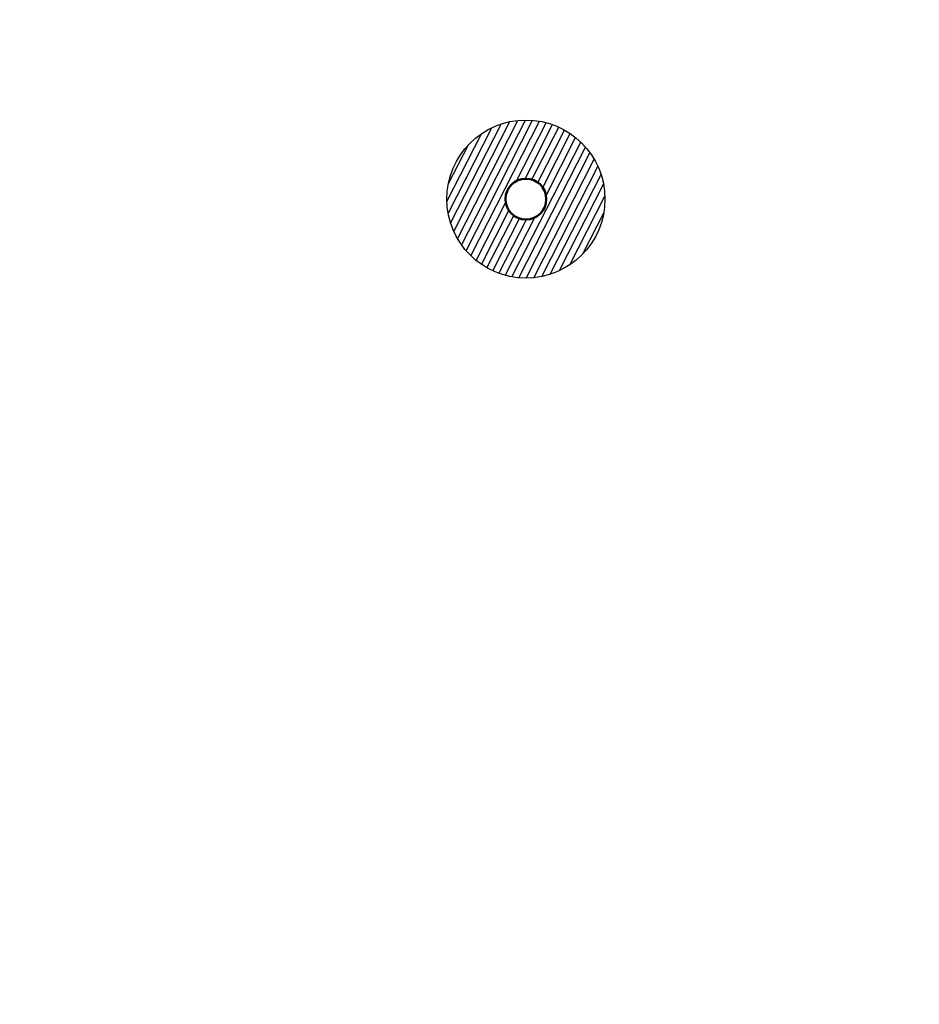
# Model space of a CAD drawing. Header units: millimetres. Extents: x -662 to 662, y -662 to 662.
# Tile 18 of 23: x 337 to 473, y 12 to 162. Entities that reach past the tile are written whole.
import ezdxf

# ---------------------------------------------------------------- set-up
doc = ezdxf.new("R2010")
doc.units = ezdxf.units.MM
for name, color, linetype, true_color in [('SkLO BORDER OF DRILLING AREA', 7, 'Continuous', 0x007f00), ('SkLO CANOPY OUTLINE', 7, 'Continuous', 0x7d26cd), ('SkLO MOUNTING HOLES', 7, 'Continuous', 0x7d26cd), ('SkLO NO DRILLING AREA', 7, 'Continuous', 0xc80000)]:
    doc.layers.add(name, color=color, linetype=linetype, true_color=true_color)

msp = doc.modelspace()

# ---------------------------------------------------------------- hatches: boundary and pattern name
at = {"layer": 'SkLO NO DRILLING AREA', "extrusion": (1.66533e-16, 0, -1)}
h = msp.add_hatch(dxfattribs=at)
h.set_pattern_fill('Hatch1', color=256, scale=8, angle=297, style=0, pattern_type=2)
h.set_pattern_definition([(297, (-638.6061, -8901.2168), (0.89100652, 0.4539905), [])])
h.paths.add_polyline_path([(-421.74, 143.34), (-421.84, 143.25), (-421.94, 143.16), (-422.03, 143.07), (-422.13, 142.97), (-422.22, 142.88), (-422.32, 142.78), (-422.41, 142.68), (-422.51, 142.58), (-422.6, 142.48), (-422.69, 142.38), (-422.78, 142.27), (-422.87, 142.17), (-422.96, 142.06), (-423.05, 141.95), (-423.14, 141.84), (-423.23, 141.73), (-423.31, 141.62), (-423.4, 141.5), (-423.48, 141.39), (-423.56, 141.27), (-423.65, 141.15), (-423.73, 141.03), (-423.81, 140.91), (-423.88, 140.79), (-423.96, 140.66), (-424.03, 140.54), (-424.11, 140.41), (-424.18, 140.28), (-424.25, 140.15), (-424.32, 140.02), (-424.39, 139.89), (-424.46, 139.76), (-424.52, 139.62), (-424.59, 139.49), (-424.65, 139.35), (-424.71, 139.22), (-424.77, 139.08), (-424.83, 138.94), (-424.88, 138.8), (-424.94, 138.66), (-424.99, 138.51), (-425.04, 138.37), (-425.09, 138.23), (-425.14, 138.08), (-425.18, 137.94), (-425.23, 137.79), (-425.27, 137.64), (-425.31, 137.49), (-425.35, 137.34), (-425.39, 137.19), (-425.42, 137.04), (-425.45, 136.89), (-425.48, 136.74), (-425.51, 136.59), (-425.54, 136.44), (-425.56, 136.28), (-425.59, 136.13), (-425.61, 135.98), (-425.63, 135.82), (-425.64, 135.67), (-425.66, 135.52), (-425.67, 135.36), (-425.68, 135.21), (-425.69, 135.05), (-425.7, 134.9), (-425.71, 134.74), (-425.71, 134.58), (-425.71, 134.43), (-425.71, 134.27), (-425.71, 134.12), (-425.7, 133.96), (-425.69, 133.81), (-425.69, 133.65), (-425.67, 133.5), (-425.66, 133.35), (-425.65, 133.19), (-425.63, 133.04), (-425.61, 132.89), (-425.59, 132.73), (-425.57, 132.58), (-425.54, 132.43), (-425.52, 132.28), (-425.49, 132.13), (-425.46, 131.98), (-425.43, 131.83), (-425.39, 131.68), (-425.36, 131.53), (-425.32, 131.39), (-425.28, 131.24), (-425.24, 131.09), (-425.2, 130.95), (-425.15, 130.81), (-425.11, 130.66), (-425.06, 130.52), (-425.01, 130.38), (-424.96, 130.24), (-424.9, 130.1), (-424.85, 129.96), (-424.79, 129.83), (-424.74, 129.69), (-424.68, 129.55), (-424.62, 129.42), (-424.56, 129.29), (-424.49, 129.16), (-424.43, 129.03), (-424.36, 128.9), (-424.29, 128.77), (-424.23, 128.64), (-424.16, 128.52), (-424.09, 128.39), (-424.01, 128.27), (-423.94, 128.15), (-423.86, 128.03), (-423.79, 127.91), (-423.71, 127.79), (-423.63, 127.68), (-423.56, 127.56), (-423.48, 127.45), (-423.39, 127.34), (-423.31, 127.23), (-423.23, 127.12), (-423.15, 127.01), (-423.06, 126.9), (-422.98, 126.8), (-422.89, 126.69), (-422.8, 126.59), (-422.72, 126.49), (-422.63, 126.39), (-422.54, 126.29), (-422.45, 126.2), (-422.35, 126.1), (-422.26, 126), (-422.17, 125.91), (-422.07, 125.81), (-421.97, 125.72), (-421.87, 125.62), (-421.77, 125.53), (-421.67, 125.44), (-421.56, 125.35), (-421.46, 125.26), (-421.35, 125.17), (-421.24, 125.08), (-421.13, 124.99), (-421.02, 124.9), (-420.9, 124.82), (-420.79, 124.73), (-420.67, 124.65), (-420.56, 124.57), (-420.44, 124.49), (-420.32, 124.41), (-420.2, 124.33), (-420.07, 124.25), (-419.95, 124.17), (-419.82, 124.1), (-419.7, 124.02), (-419.57, 123.95), (-419.44, 123.88), (-419.31, 123.81), (-419.18, 123.74), (-419.05, 123.67), (-418.91, 123.61), (-418.78, 123.54), (-418.64, 123.48), (-418.5, 123.42), (-418.36, 123.36), (-418.23, 123.3), (-418.08, 123.25), (-417.94, 123.19), (-417.8, 123.14), (-417.66, 123.09), (-417.51, 123.04), (-417.37, 122.99), (-417.22, 122.95), (-417.08, 122.9), (-416.93, 122.86), (-416.78, 122.82), (-416.63, 122.78), (-416.48, 122.75), (-416.33, 122.71), (-416.18, 122.68), (-416.03, 122.65), (-415.88, 122.62), (-415.72, 122.59), (-415.57, 122.57), (-415.42, 122.54), (-415.27, 122.52), (-415.11, 122.5), (-414.96, 122.49), (-414.8, 122.47), (-414.65, 122.46), (-414.49, 122.45), (-414.34, 122.44), (-414.18, 122.43), (-414.03, 122.43), (-413.87, 122.42), (-413.72, 122.42), (-413.56, 122.42), (-413.41, 122.43), (-413.25, 122.43), (-413.1, 122.44), (-412.94, 122.45), (-412.79, 122.46), (-412.63, 122.47), (-412.48, 122.49), (-412.33, 122.5), (-412.17, 122.52), (-412.02, 122.54), (-411.87, 122.56), (-411.72, 122.59), (-411.57, 122.62), (-411.42, 122.64), (-411.27, 122.67), (-411.12, 122.71), (-410.97, 122.74), (-410.82, 122.78), (-410.67, 122.81), (-410.53, 122.85), (-410.38, 122.89), (-410.24, 122.94), (-410.09, 122.98), (-409.95, 123.03), (-409.81, 123.07), (-409.67, 123.12), (-409.53, 123.18), (-409.39, 123.23), (-409.25, 123.28), (-409.11, 123.34), (-408.98, 123.4), (-408.84, 123.45), (-408.71, 123.51), (-408.58, 123.58), (-408.44, 123.64), (-408.31, 123.7), (-408.18, 123.77), (-408.06, 123.84), (-407.93, 123.91), (-407.8, 123.98), (-407.68, 124.05), (-407.56, 124.12), (-407.44, 124.19), (-407.32, 124.27), (-407.2, 124.34), (-407.08, 124.42), (-406.96, 124.5), (-406.85, 124.58), (-406.74, 124.66), (-406.62, 124.74), (-406.51, 124.82), (-406.4, 124.9), (-406.3, 124.99), (-406.19, 125.07), (-406.09, 125.16), (-405.98, 125.24), (-405.88, 125.33), (-405.78, 125.42), (-405.68, 125.5), (-405.58, 125.59), (-405.48, 125.69), (-405.39, 125.78), (-405.29, 125.87), (-405.19, 125.97), (-405.1, 126.06), (-405, 126.16), (-404.91, 126.26), (-404.82, 126.36), (-404.73, 126.47), (-404.63, 126.57), (-404.54, 126.68), (-404.45, 126.78), (-404.37, 126.89), (-404.28, 127), (-404.19, 127.11), (-404.11, 127.23), (-404.02, 127.34), (-403.94, 127.46), (-403.85, 127.58), (-403.77, 127.69), (-403.69, 127.81), (-403.61, 127.94), (-403.54, 128.06), (-403.46, 128.18), (-403.38, 128.31), (-403.31, 128.43), (-403.24, 128.56), (-403.17, 128.69), (-403.1, 128.82), (-403.03, 128.95), (-402.96, 129.09), (-402.9, 129.22), (-402.83, 129.36), (-402.77, 129.49), (-402.71, 129.63), (-402.65, 129.77), (-402.59, 129.91), (-402.54, 130.05), (-402.48, 130.19), (-402.43, 130.33), (-402.38, 130.47), (-402.33, 130.62), (-402.28, 130.76), (-402.24, 130.91), (-402.19, 131.06), (-402.15, 131.2), (-402.11, 131.35), (-402.07, 131.5), (-402.03, 131.65), (-402, 131.8), (-401.97, 131.95), (-401.94, 132.1), (-401.91, 132.25), (-401.88, 132.41), (-401.85, 132.56), (-401.83, 132.71), (-401.81, 132.87), (-401.79, 133.02), (-401.77, 133.18), (-401.76, 133.33), (-401.75, 133.48), (-401.74, 133.64), (-401.73, 133.79), (-401.72, 133.95), (-401.71, 134.1), (-401.71, 134.26), (-401.71, 134.42), (-401.71, 134.57), (-401.71, 134.73), (-401.72, 134.88), (-401.73, 135.04), (-401.73, 135.19), (-401.75, 135.34), (-401.76, 135.5), (-401.77, 135.65), (-401.79, 135.81), (-401.81, 135.96), (-401.83, 136.11), (-401.85, 136.26), (-401.88, 136.41), (-401.9, 136.57), (-401.93, 136.72), (-401.96, 136.87), (-401.99, 137.02), (-402.03, 137.16), (-402.06, 137.31), (-402.1, 137.46), (-402.14, 137.61), (-402.18, 137.75), (-402.22, 137.9), (-402.27, 138.04), (-402.31, 138.18), (-402.36, 138.32), (-402.41, 138.47), (-402.46, 138.61), (-402.52, 138.74), (-402.57, 138.88), (-402.63, 139.02), (-402.68, 139.16), (-402.74, 139.29), (-402.8, 139.42), (-402.86, 139.56), (-402.93, 139.69), (-402.99, 139.82), (-403.06, 139.95), (-403.12, 140.08), (-403.19, 140.2), (-403.26, 140.33), (-403.33, 140.45), (-403.41, 140.57), (-403.48, 140.7), (-403.55, 140.82), (-403.63, 140.93), (-403.71, 141.05), (-403.78, 141.17), (-403.86, 141.28), (-403.94, 141.4), (-404.02, 141.51), (-404.11, 141.62), (-404.19, 141.73), (-404.27, 141.84), (-404.36, 141.94), (-404.44, 142.05), (-404.53, 142.15), (-404.62, 142.25), (-404.7, 142.35), (-404.79, 142.45), (-404.88, 142.55), (-404.97, 142.65), (-405.06, 142.75), (-405.16, 142.84), (-405.25, 142.94), (-405.35, 143.03), (-405.45, 143.13), (-405.55, 143.22), (-405.65, 143.31), (-405.75, 143.41), (-405.86, 143.5), (-405.96, 143.59), (-406.07, 143.68), (-406.18, 143.77), (-406.29, 143.85), (-406.4, 143.94), (-406.51, 144.03), (-406.63, 144.11), (-406.75, 144.19), (-406.86, 144.28), (-406.98, 144.36), (-407.1, 144.44), (-407.22, 144.52), (-407.35, 144.6), (-407.47, 144.67), (-407.59, 144.75), (-407.72, 144.82), (-407.85, 144.89), (-407.98, 144.97), (-408.11, 145.04), (-408.24, 145.1), (-408.37, 145.17), (-408.51, 145.24), (-408.64, 145.3), (-408.78, 145.36), (-408.92, 145.42), (-409.05, 145.48), (-409.19, 145.54), (-409.33, 145.6), (-409.48, 145.65), (-409.62, 145.7), (-409.76, 145.75), (-409.91, 145.8), (-410.05, 145.85), (-410.2, 145.9), (-410.34, 145.94), (-410.49, 145.98), (-410.64, 146.02), (-410.79, 146.06), (-410.94, 146.1), (-411.09, 146.13), (-411.24, 146.17), (-411.39, 146.2), (-411.54, 146.23), (-411.69, 146.25), (-411.85, 146.28), (-412, 146.3), (-412.15, 146.32), (-412.31, 146.34), (-412.46, 146.36), (-412.62, 146.37), (-412.77, 146.39), (-412.93, 146.4), (-413.08, 146.41), (-413.24, 146.41), (-413.39, 146.42), (-413.55, 146.42), (-413.7, 146.42), (-413.86, 146.42), (-414.01, 146.42), (-414.17, 146.41), (-414.32, 146.41), (-414.48, 146.4), (-414.63, 146.39), (-414.79, 146.37), (-414.94, 146.36), (-415.09, 146.34), (-415.25, 146.32), (-415.4, 146.3), (-415.55, 146.28), (-415.7, 146.26), (-415.85, 146.23), (-416, 146.2), (-416.15, 146.17), (-416.3, 146.14), (-416.45, 146.1), (-416.6, 146.07), (-416.75, 146.03), (-416.89, 145.99), (-417.04, 145.95), (-417.18, 145.91), (-417.33, 145.86), (-417.47, 145.82), (-417.61, 145.77), (-417.75, 145.72), (-417.89, 145.67), (-418.03, 145.62), (-418.17, 145.56), (-418.31, 145.51), (-418.44, 145.45), (-418.58, 145.39), (-418.71, 145.33), (-418.84, 145.27), (-418.98, 145.21), (-419.11, 145.14), (-419.23, 145.07), (-419.36, 145.01), (-419.49, 144.94), (-419.61, 144.87), (-419.74, 144.8), (-419.86, 144.73), (-419.98, 144.65), (-420.1, 144.58), (-420.22, 144.5), (-420.34, 144.43), (-420.45, 144.35), (-420.57, 144.27), (-420.68, 144.19), (-420.79, 144.11), (-420.91, 144.03), (-421.01, 143.94), (-421.12, 143.86), (-421.23, 143.77), (-421.33, 143.69), (-421.44, 143.6), (-421.54, 143.52), (-421.64, 143.43)], flags=0)
h.paths.add_polyline_path([(-415.78, 136.73), (-415.76, 136.75), (-415.73, 136.77), (-415.71, 136.79), (-415.68, 136.82), (-415.65, 136.84), (-415.62, 136.86), (-415.6, 136.88), (-415.57, 136.9), (-415.54, 136.92), (-415.51, 136.95), (-415.48, 136.97), (-415.45, 136.99), (-415.42, 137.01), (-415.39, 137.03), (-415.36, 137.05), (-415.33, 137.07), (-415.3, 137.08), (-415.27, 137.1), (-415.23, 137.12), (-415.2, 137.14), (-415.17, 137.16), (-415.14, 137.17), (-415.1, 137.19), (-415.07, 137.21), (-415.04, 137.22), (-415, 137.24), (-414.97, 137.26), (-414.93, 137.27), (-414.9, 137.29), (-414.86, 137.3), (-414.83, 137.31), (-414.79, 137.33), (-414.75, 137.34), (-414.72, 137.35), (-414.68, 137.37), (-414.64, 137.38), (-414.61, 137.39), (-414.57, 137.4), (-414.53, 137.41), (-414.49, 137.42), (-414.46, 137.43), (-414.42, 137.44), (-414.38, 137.45), (-414.34, 137.46), (-414.3, 137.47), (-414.26, 137.47), (-414.22, 137.48), (-414.19, 137.49), (-414.15, 137.49), (-414.11, 137.5), (-414.07, 137.5), (-414.03, 137.51), (-413.99, 137.51), (-413.95, 137.51), (-413.91, 137.52), (-413.87, 137.52), (-413.83, 137.52), (-413.79, 137.52), (-413.75, 137.52), (-413.71, 137.52), (-413.67, 137.52), (-413.63, 137.52), (-413.59, 137.52), (-413.55, 137.52), (-413.51, 137.52), (-413.47, 137.51), (-413.43, 137.51), (-413.39, 137.51), (-413.35, 137.5), (-413.31, 137.5), (-413.27, 137.49), (-413.23, 137.48), (-413.19, 137.48), (-413.15, 137.47), (-413.11, 137.46), (-413.07, 137.46), (-413.03, 137.45), (-412.99, 137.44), (-412.95, 137.43), (-412.92, 137.42), (-412.88, 137.41), (-412.84, 137.4), (-412.8, 137.39), (-412.76, 137.37), (-412.73, 137.36), (-412.69, 137.35), (-412.65, 137.34), (-412.62, 137.32), (-412.58, 137.31), (-412.54, 137.29), (-412.51, 137.28), (-412.47, 137.26), (-412.44, 137.25), (-412.4, 137.23), (-412.37, 137.22), (-412.33, 137.2), (-412.3, 137.18), (-412.26, 137.16), (-412.23, 137.15), (-412.2, 137.13), (-412.16, 137.11), (-412.13, 137.09), (-412.1, 137.07), (-412.07, 137.05), (-412.03, 137.03), (-412, 137.01), (-411.97, 136.99), (-411.94, 136.97), (-411.91, 136.95), (-411.88, 136.93), (-411.85, 136.9), (-411.82, 136.88), (-411.79, 136.86), (-411.76, 136.84), (-411.74, 136.81), (-411.71, 136.79), (-411.68, 136.77), (-411.65, 136.74), (-411.63, 136.72), (-411.6, 136.7), (-411.58, 136.67), (-411.55, 136.65), (-411.53, 136.62), (-411.5, 136.6), (-411.48, 136.57), (-411.45, 136.55), (-411.43, 136.52), (-411.41, 136.5), (-411.38, 136.47), (-411.36, 136.45), (-411.34, 136.42), (-411.32, 136.39), (-411.29, 136.36), (-411.27, 136.34), (-411.25, 136.31), (-411.23, 136.28), (-411.21, 136.25), (-411.19, 136.22), (-411.17, 136.19), (-411.15, 136.16), (-411.13, 136.13), (-411.11, 136.1), (-411.09, 136.07), (-411.07, 136.04), (-411.05, 136.01), (-411.03, 135.98), (-411.01, 135.95), (-410.99, 135.92), (-410.98, 135.88), (-410.96, 135.85), (-410.94, 135.82), (-410.92, 135.78), (-410.91, 135.75), (-410.89, 135.71), (-410.88, 135.68), (-410.86, 135.65), (-410.85, 135.61), (-410.83, 135.57), (-410.82, 135.54), (-410.8, 135.5), (-410.79, 135.47), (-410.78, 135.43), (-410.77, 135.39), (-410.75, 135.36), (-410.74, 135.32), (-410.73, 135.28), (-410.72, 135.24), (-410.71, 135.21), (-410.7, 135.17), (-410.69, 135.13), (-410.68, 135.09), (-410.67, 135.05), (-410.67, 135.02), (-410.66, 134.98), (-410.65, 134.94), (-410.65, 134.9), (-410.64, 134.86), (-410.64, 134.82), (-410.63, 134.78), (-410.63, 134.74), (-410.62, 134.7), (-410.62, 134.66), (-410.62, 134.62), (-410.61, 134.58), (-410.61, 134.54), (-410.61, 134.5), (-410.61, 134.46), (-410.61, 134.42), (-410.61, 134.38), (-410.61, 134.34), (-410.61, 134.3), (-410.61, 134.26), (-410.62, 134.22), (-410.62, 134.18), (-410.62, 134.14), (-410.63, 134.1), (-410.63, 134.06), (-410.64, 134.02), (-410.64, 133.98), (-410.65, 133.94), (-410.65, 133.9), (-410.66, 133.86), (-410.67, 133.82), (-410.68, 133.78), (-410.68, 133.75), (-410.69, 133.71), (-410.7, 133.67), (-410.71, 133.63), (-410.72, 133.59), (-410.73, 133.55), (-410.75, 133.51), (-410.76, 133.48), (-410.77, 133.44), (-410.78, 133.4), (-410.8, 133.37), (-410.81, 133.33), (-410.82, 133.29), (-410.84, 133.26), (-410.85, 133.22), (-410.87, 133.18), (-410.88, 133.15), (-410.9, 133.11), (-410.92, 133.08), (-410.93, 133.04), (-410.95, 133.01), (-410.97, 132.98), (-410.99, 132.94), (-411, 132.91), (-411.02, 132.88), (-411.04, 132.84), (-411.06, 132.81), (-411.08, 132.78), (-411.1, 132.75), (-411.12, 132.72), (-411.14, 132.68), (-411.16, 132.65), (-411.19, 132.62), (-411.21, 132.59), (-411.23, 132.56), (-411.25, 132.53), (-411.27, 132.51), (-411.3, 132.48), (-411.32, 132.45), (-411.34, 132.42), (-411.37, 132.39), (-411.39, 132.37), (-411.41, 132.34), (-411.44, 132.31), (-411.46, 132.29), (-411.49, 132.26), (-411.51, 132.24), (-411.53, 132.21), (-411.56, 132.19), (-411.58, 132.17), (-411.61, 132.14), (-411.64, 132.12), (-411.66, 132.1), (-411.69, 132.07), (-411.71, 132.05), (-411.74, 132.03), (-411.77, 132.01), (-411.79, 131.98), (-411.82, 131.96), (-411.85, 131.94), (-411.88, 131.92), (-411.91, 131.9), (-411.94, 131.88), (-411.97, 131.86), (-412, 131.84), (-412.03, 131.82), (-412.06, 131.8), (-412.09, 131.78), (-412.12, 131.76), (-412.15, 131.74), (-412.18, 131.72), (-412.22, 131.71), (-412.25, 131.69), (-412.28, 131.67), (-412.32, 131.65), (-412.35, 131.64), (-412.38, 131.62), (-412.42, 131.6), (-412.45, 131.59), (-412.49, 131.57), (-412.52, 131.56), (-412.56, 131.54), (-412.59, 131.53), (-412.63, 131.52), (-412.67, 131.5), (-412.7, 131.49), (-412.74, 131.48), (-412.78, 131.47), (-412.81, 131.46), (-412.85, 131.44), (-412.89, 131.43), (-412.93, 131.42), (-412.96, 131.41), (-413, 131.4), (-413.04, 131.4), (-413.08, 131.39), (-413.12, 131.38), (-413.16, 131.37), (-413.19, 131.37), (-413.23, 131.36), (-413.27, 131.35), (-413.31, 131.35), (-413.35, 131.34), (-413.39, 131.34), (-413.43, 131.33), (-413.47, 131.33), (-413.51, 131.33), (-413.55, 131.33), (-413.59, 131.32), (-413.63, 131.32), (-413.67, 131.32), (-413.71, 131.32), (-413.75, 131.32), (-413.79, 131.32), (-413.83, 131.32), (-413.87, 131.33), (-413.91, 131.33), (-413.95, 131.33), (-413.99, 131.34), (-414.03, 131.34), (-414.07, 131.34), (-414.11, 131.35), (-414.15, 131.35), (-414.19, 131.36), (-414.23, 131.37), (-414.27, 131.37), (-414.31, 131.38), (-414.35, 131.39), (-414.39, 131.4), (-414.43, 131.41), (-414.46, 131.42), (-414.5, 131.43), (-414.54, 131.44), (-414.58, 131.45), (-414.62, 131.46), (-414.65, 131.47), (-414.69, 131.48), (-414.73, 131.49), (-414.77, 131.51), (-414.8, 131.52), (-414.84, 131.54), (-414.88, 131.55), (-414.91, 131.57), (-414.95, 131.58), (-414.98, 131.6), (-415.02, 131.61), (-415.05, 131.63), (-415.09, 131.65), (-415.12, 131.66), (-415.16, 131.68), (-415.19, 131.7), (-415.22, 131.72), (-415.26, 131.74), (-415.29, 131.76), (-415.32, 131.77), (-415.35, 131.79), (-415.39, 131.81), (-415.42, 131.83), (-415.45, 131.86), (-415.48, 131.88), (-415.51, 131.9), (-415.54, 131.92), (-415.57, 131.94), (-415.6, 131.96), (-415.63, 131.99), (-415.65, 132.01), (-415.68, 132.03), (-415.71, 132.05), (-415.74, 132.08), (-415.76, 132.1), (-415.79, 132.13), (-415.82, 132.15), (-415.84, 132.17), (-415.87, 132.2), (-415.89, 132.22), (-415.92, 132.25), (-415.94, 132.27), (-415.97, 132.3), (-415.99, 132.32), (-416.01, 132.35), (-416.04, 132.37), (-416.06, 132.4), (-416.08, 132.43), (-416.1, 132.45), (-416.13, 132.48), (-416.15, 132.51), (-416.17, 132.54), (-416.19, 132.56), (-416.21, 132.59), (-416.23, 132.62), (-416.25, 132.65), (-416.27, 132.68), (-416.29, 132.71), (-416.31, 132.74), (-416.33, 132.77), (-416.35, 132.8), (-416.37, 132.83), (-416.39, 132.86), (-416.41, 132.9), (-416.43, 132.93), (-416.44, 132.96), (-416.46, 133), (-416.48, 133.03), (-416.5, 133.06), (-416.51, 133.1), (-416.53, 133.13), (-416.54, 133.16), (-416.56, 133.2), (-416.57, 133.23), (-416.59, 133.27), (-416.6, 133.31), (-416.62, 133.34), (-416.63, 133.38), (-416.64, 133.41), (-416.65, 133.45), (-416.67, 133.49), (-416.68, 133.53), (-416.69, 133.56), (-416.7, 133.6), (-416.71, 133.64), (-416.72, 133.68), (-416.73, 133.71), (-416.74, 133.75), (-416.74, 133.79), (-416.75, 133.83), (-416.76, 133.87), (-416.77, 133.91), (-416.77, 133.95), (-416.78, 133.99), (-416.78, 134.03), (-416.79, 134.07), (-416.79, 134.1), (-416.8, 134.14), (-416.8, 134.18), (-416.8, 134.22), (-416.81, 134.26), (-416.81, 134.3), (-416.81, 134.34), (-416.81, 134.38), (-416.81, 134.42), (-416.81, 134.46), (-416.81, 134.5), (-416.81, 134.54), (-416.81, 134.58), (-416.8, 134.62), (-416.8, 134.66), (-416.8, 134.7), (-416.79, 134.74), (-416.79, 134.78), (-416.78, 134.82), (-416.78, 134.86), (-416.77, 134.9), (-416.77, 134.94), (-416.76, 134.98), (-416.75, 135.02), (-416.74, 135.06), (-416.73, 135.1), (-416.73, 135.14), (-416.72, 135.18), (-416.71, 135.22), (-416.7, 135.25), (-416.69, 135.29), (-416.67, 135.33), (-416.66, 135.37), (-416.65, 135.4), (-416.64, 135.44), (-416.62, 135.48), (-416.61, 135.52), (-416.6, 135.55), (-416.58, 135.59), (-416.57, 135.62), (-416.55, 135.66), (-416.54, 135.7), (-416.52, 135.73), (-416.5, 135.77), (-416.49, 135.8), (-416.47, 135.84), (-416.45, 135.87), (-416.43, 135.9), (-416.41, 135.94), (-416.4, 135.97), (-416.38, 136), (-416.36, 136.03), (-416.34, 136.07), (-416.32, 136.1), (-416.3, 136.13), (-416.28, 136.16), (-416.26, 136.19), (-416.23, 136.22), (-416.21, 136.25), (-416.19, 136.28), (-416.17, 136.31), (-416.15, 136.34), (-416.12, 136.37), (-416.1, 136.4), (-416.08, 136.42), (-416.05, 136.45), (-416.03, 136.48), (-416.01, 136.5), (-415.98, 136.53), (-415.96, 136.56), (-415.93, 136.58), (-415.91, 136.61), (-415.88, 136.63), (-415.86, 136.66), (-415.83, 136.68), (-415.81, 136.7)], flags=0)

# ---------------------------------------------------------------- linework, layer by layer
at = {"layer": 'SkLO BORDER OF DRILLING AREA'}
for centre, radius in [((0, 0), 593), ((413.71, 134.42), 12)]:
    msp.add_circle(centre, radius, dxfattribs=at)
at = {"layer": 'SkLO CANOPY OUTLINE'}
msp.add_circle((0, 0), 610, dxfattribs=at)
at = {"layer": 'SkLO MOUNTING HOLES', "lineweight": 50}
msp.add_circle((413.71, 134.42), 3.1, dxfattribs=at)

doc.saveas('drawing.dxf')
